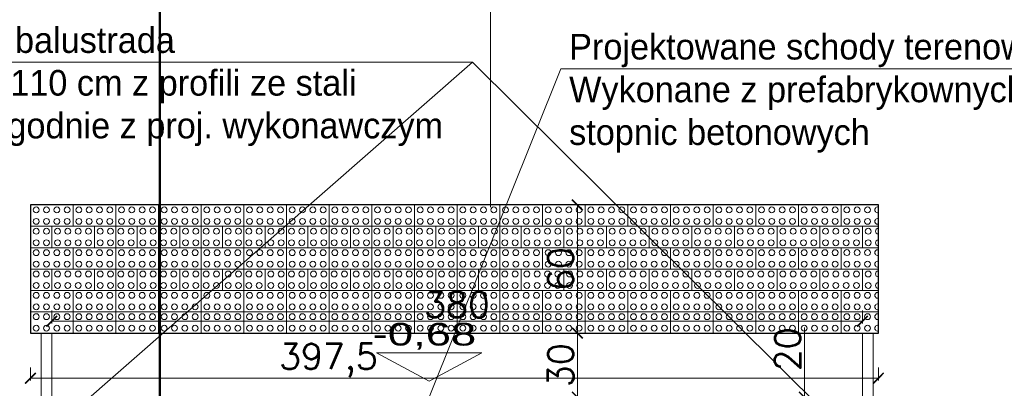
# Model space of a CAD drawing. Header units: millimetres. Extents: x -587 to 358276, y -26688 to 221215.
# Tile 178 of 256: x 10701 to 11163, y 11405 to 11577. Entities that reach past the tile are written whole.
import ezdxf
from ezdxf.lldxf.tags import DXFTag

# ---------------------------------------------------------------- set-up
doc = ezdxf.new("R2010")
doc.units = ezdxf.units.MM
doc.header["$MEASUREMENT"] = 0
for name, color, linetype, lineweight in [('l.przekrojowa', 5, 'Continuous', 30), ('l.widokowa', 140, 'Continuous', 15), ('l.wypełnien', 253, 'Continuous', 5), ('wymiarowanie', 176, 'Continuous', 9)]:
    doc.layers.add(name, color=color, linetype=linetype, lineweight=lineweight)
doc.styles.add('PROFILE', font='GOTHIC.TTF', dxfattribs={"width": 0.8})
doc.styles.add('ROMANS', font='romans')
doc.styles.add('styl2', font='simplex.shx')
tags = doc.linetypes.add('DASH', pattern=[15, 10, -5]).pattern_tags.tags
tags[6:7] = [DXFTag(74, 4), DXFTag(75, 0), DXFTag(340, '0'), DXFTag(46, 0.0), DXFTag(50, 0.0), DXFTag(44, 0.0), DXFTag(45, 0.0)]
tags[4:5] = [DXFTag(74, 4), DXFTag(75, 0), DXFTag(340, '0'), DXFTag(46, 0.0), DXFTag(50, 0.0), DXFTag(44, 0.0), DXFTag(45, 0.0)]
doc.dimstyles.new('Skala 1-50', dxfattribs={"dimtxt": 12, "dimasz": 5, "dimexe": 1, "dimexo": 1, "dimgap": 1.5, "dimtad": 1, "dimdec": 1, "dimrnd": 0.5, "dimtxsty": 'styl2', "dimblk": 'ARCHTICK', "dimcen": 5, "dimadec": 0, "dimazin": 0, "dimtfac": 1, "dimtdec": 1, "dimtmove": 1, "dimatfit": 3, "dimldrblk": 'ARCHTICK', "dimfxl": 5, "dimfxlon": 1, "dimlwd": -1, "dimlwe": -1, "dimarcsym": 0})

# ---------------------------------------------------------------- blocks, each defined once
blk = doc.blocks.new('_ArchTick')
at = {"color": 0, "linetype": 'ByBlock', "const_width": 0.15}
blk.add_lwpolyline([(-0.5, -0.5), (0.5, 0.5)], dxfattribs=at)
blk = doc.blocks.new('*D3614')
at = {"layer": 'Defpoints', "color": 0}
for p in [(11106.25, 11678.32), (11106.25, 11400.57), (9944.19, 11394.77)]:
    blk.add_point(p, dxfattribs=at)
at = {"layer": 'wymiarowanie', "color": 0}
for p, q in [((9944.19, 11673.32), (9944.19, 11679.32)), ((9944.19, 11678.32), (11106.25, 11678.32)), ((11106.25, 11673.32), (11106.25, 11679.32))]:
    blk.add_line(p, q, dxfattribs=at)
at = {"layer": 'wymiarowanie', "color": 0, "xscale": 5, "yscale": 5, "zscale": 5, "rotation": 180}
blk.add_blockref('_ArchTick', (9944.19, 11678.32), dxfattribs=at)
at = {"layer": 'wymiarowanie', "color": 0, "xscale": 5, "yscale": 5, "zscale": 5}
blk.add_blockref('_ArchTick', (11106.25, 11678.32), dxfattribs=at)
at = {"layer": 'wymiarowanie', "color": 0, "insert": (10525.22, 11686.12), "char_height": 12, "attachment_point": 5, "style": 'styl2'}
blk.add_mtext('1162', dxfattribs=at)
blk = doc.blocks.new('*D3615')
at = {"layer": 'Defpoints', "color": 0}
for p in [(11126.25, 11678.32), (11106.25, 11400.57), (11126.25, 11380.57)]:
    blk.add_point(p, dxfattribs=at)
at = {"layer": 'wymiarowanie', "color": 0}
for p, q in [((11106.25, 11673.32), (11106.25, 11679.32)), ((11106.25, 11678.32), (11126.25, 11678.32)), ((11126.25, 11673.32), (11126.25, 11679.32))]:
    blk.add_line(p, q, dxfattribs=at)
at = {"layer": 'wymiarowanie', "color": 0, "xscale": 5, "yscale": 5, "zscale": 5, "rotation": 180}
blk.add_blockref('_ArchTick', (11106.25, 11678.32), dxfattribs=at)
at = {"layer": 'wymiarowanie', "color": 0, "xscale": 5, "yscale": 5, "zscale": 5}
blk.add_blockref('_ArchTick', (11126.25, 11678.32), dxfattribs=at)
at = {"layer": 'wymiarowanie', "color": 0, "insert": (11092.88, 11686.12), "char_height": 12, "attachment_point": 5, "style": 'styl2'}
blk.add_mtext('20', dxfattribs=at)
blk = doc.blocks.new('*D3616')
at = {"layer": 'Defpoints', "color": 0}
for p in [(11251.87, 11678.32), (11251.87, 11400.57), (11126.25, 11380.57)]:
    blk.add_point(p, dxfattribs=at)
at = {"layer": 'wymiarowanie', "color": 0}
for p, q in [((11126.25, 11673.32), (11126.25, 11679.32)), ((11126.25, 11678.32), (11251.87, 11678.32)), ((11251.87, 11673.32), (11251.87, 11679.32))]:
    blk.add_line(p, q, dxfattribs=at)
at = {"layer": 'wymiarowanie', "color": 0, "xscale": 5, "yscale": 5, "zscale": 5, "rotation": 180}
blk.add_blockref('_ArchTick', (11126.25, 11678.32), dxfattribs=at)
at = {"layer": 'wymiarowanie', "color": 0, "xscale": 5, "yscale": 5, "zscale": 5}
blk.add_blockref('_ArchTick', (11251.87, 11678.32), dxfattribs=at)
at = {"layer": 'wymiarowanie', "color": 0, "insert": (11189.06, 11686.67), "char_height": 12, "attachment_point": 5, "style": 'styl2'}
blk.add_mtext('125,5', dxfattribs=at)
blk = doc.blocks.new('*D3641')
at = {"layer": 'Defpoints', "color": 0}
for p in [(11142.51, 11400.57), (11069.07, 11380.57), (11142.72, 11380.57)]:
    blk.add_point(p, dxfattribs=at)
at = {"layer": 'wymiarowanie', "color": 0}
for p, q in [((11069.07, 11400.57), (11069.07, 11433.23)), ((11074.07, 11400.57), (11068.07, 11400.57)), ((11069.07, 11400.57), (11069.07, 11380.57)), ((11074.07, 11380.57), (11068.07, 11380.57))]:
    blk.add_line(p, q, dxfattribs=at)
at = {"layer": 'wymiarowanie', "color": 0, "xscale": 5, "yscale": 5, "zscale": 5}
for p, rotation in [((11069.07, 11400.57), 90), ((11069.07, 11380.57), -90.00000000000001)]:
    blk.add_blockref('_ArchTick', p, dxfattribs=dict(at, rotation=rotation))
at = {"layer": 'wymiarowanie', "color": 0, "insert": (11061.26, 11422.99), "char_height": 12, "attachment_point": 5, "rotation": 90, "style": 'styl2'}
blk.add_mtext('20', dxfattribs=at)
blk = doc.blocks.new('*D4921')
at = {"layer": 'Defpoints', "color": 0}
for p in [(10716.25, 11450.57), (11096.25, 11450.57), (11096.25, 11436.11)]:
    blk.add_point(p, dxfattribs=at)
at = {"layer": 'wymiarowanie', "color": 0}
for p, q in [((10716.25, 11441.11), (10716.25, 11435.11)), ((11096.25, 11441.11), (11096.25, 11435.11)), ((10716.25, 11436.11), (11096.25, 11436.11))]:
    blk.add_line(p, q, dxfattribs=at)
at = {"layer": 'wymiarowanie', "color": 0, "xscale": 5, "yscale": 5, "zscale": 5, "rotation": 180}
blk.add_blockref('_ArchTick', (10716.25, 11436.11), dxfattribs=at)
at = {"layer": 'wymiarowanie', "color": 0, "xscale": 5, "yscale": 5, "zscale": 5}
blk.add_blockref('_ArchTick', (11096.25, 11436.11), dxfattribs=at)
at = {"layer": 'wymiarowanie', "color": 0, "insert": (10906.25, 11443.91), "char_height": 12, "attachment_point": 5, "style": 'styl2'}
blk.add_mtext('380', dxfattribs=at)
blk = doc.blocks.new('*D4923')
at = {"layer": 'Defpoints', "color": 0}
for p in [(10973.64, 11430.57), (10962.67, 11400.57), (10975.76, 11400.57)]:
    blk.add_point(p, dxfattribs=at)
at = {"layer": 'wymiarowanie', "color": 0}
for p, q in [((10967.67, 11430.57), (10961.67, 11430.57)), ((10962.67, 11430.57), (10962.67, 11400.57)), ((10967.67, 11400.57), (10961.67, 11400.57))]:
    blk.add_line(p, q, dxfattribs=at)
at = {"layer": 'wymiarowanie', "color": 0, "xscale": 5, "yscale": 5, "zscale": 5}
for p, rotation in [((10962.67, 11430.57), 90), ((10962.67, 11400.57), 270)]:
    blk.add_blockref('_ArchTick', p, dxfattribs=dict(at, rotation=rotation))
at = {"layer": 'wymiarowanie', "color": 0, "insert": (10954.87, 11415.57), "char_height": 12, "attachment_point": 5, "rotation": 90, "style": 'styl2'}
blk.add_mtext('30', dxfattribs=at)
blk = doc.blocks.new('kostka integracyjna')
at = {"layer": 'l.wypełnien', "color": 252}
blk.add_lwpolyline([(337945.36, 214964.05), (337965.36, 214964.05), (337965.36, 214974.05), (337945.36, 214974.05), (337945.36, 214964.05)], dxfattribs=at)
for centre in [(337948.11, 214971.73), (337952.91, 214971.73), (337957.81, 214971.73), (337962.6, 214971.73), (337948.11, 214966.36), (337952.91, 214966.36), (337957.81, 214966.36), (337962.6, 214966.36)]:
    blk.add_circle(centre, 1.38, dxfattribs=at)
blk = doc.blocks.new('*D4971')
at = {"layer": 'Defpoints', "color": 0}
for p in [(10962.67, 11490.57), (10973.64, 11490.57), (10973.64, 11430.57)]:
    blk.add_point(p, dxfattribs=at)
at = {"layer": 'wymiarowanie', "color": 0}
for p, q in [((10967.67, 11490.57), (10961.67, 11490.57)), ((10962.67, 11430.57), (10962.67, 11490.57)), ((10967.67, 11430.57), (10961.67, 11430.57))]:
    blk.add_line(p, q, dxfattribs=at)
at = {"layer": 'wymiarowanie', "color": 0, "xscale": 5, "yscale": 5, "zscale": 5}
for p, rotation in [((10962.67, 11490.57), 90), ((10962.67, 11430.57), 270)]:
    blk.add_blockref('_ArchTick', p, dxfattribs=dict(at, rotation=rotation))
at = {"layer": 'wymiarowanie', "color": 0, "insert": (10954.87, 11460.57), "char_height": 12, "attachment_point": 5, "rotation": 90, "style": 'styl2'}
blk.add_mtext('60', dxfattribs=at)
blk = doc.blocks.new('*D4972')
at = {"layer": 'Defpoints', "color": 0}
for p in [(10706.25, 11490.57), (11103.75, 11490.57), (11103.75, 11409.46)]:
    blk.add_point(p, dxfattribs=at)
at = {"layer": 'wymiarowanie', "color": 0}
for p, q in [((10706.25, 11414.46), (10706.25, 11408.46)), ((11103.75, 11414.46), (11103.75, 11408.46)), ((10706.25, 11409.46), (11103.75, 11409.46))]:
    blk.add_line(p, q, dxfattribs=at)
at = {"layer": 'wymiarowanie', "color": 0, "xscale": 5, "yscale": 5, "zscale": 5, "rotation": 180}
blk.add_blockref('_ArchTick', (10706.25, 11409.46), dxfattribs=at)
at = {"layer": 'wymiarowanie', "color": 0, "xscale": 5, "yscale": 5, "zscale": 5}
blk.add_blockref('_ArchTick', (11103.75, 11409.46), dxfattribs=at)
at = {"layer": 'wymiarowanie', "color": 0, "insert": (10845.97, 11417.81), "char_height": 12, "attachment_point": 5, "style": 'styl2'}
blk.add_mtext('397,5', dxfattribs=at)

msp = doc.modelspace()

# ---------------------------------------------------------------- linework, layer by layer
at = {"color": 1}
msp.add_lwpolyline([(10766.95, 11484.8), (10766.95, 11584.8)], dxfattribs=at)
at = {"layer": 'l.przekrojowa'}
msp.add_lwpolyline([(10706.25, 11430.57), (11103.75, 11430.57), (11103.75, 11490.57), (10706.25, 11490.57)], close=True, dxfattribs=at)
at = {"layer": 'l.widokowa', "color": 7}
for points in [[(10711.25, 11430.57), (10711.25, 11115.57)], [(10711.25, 11430.57), (10716.25, 11430.57)], [(10716.25, 11430.57), (10716.25, 11110.57)], [(11096.25, 11430.57), (11096.25, 11265.57)], [(11101.25, 11430.57), (11096.25, 11430.57)], [(11101.25, 11430.57), (11101.25, 11265.57)]]:
    msp.add_lwpolyline(points, dxfattribs=at)
at = {"layer": 'l.wypełnien', "color": 252}
for points in [[(11086.25, 11480.57), (11103.75, 11480.57), (11103.75, 11490.57), (11086.25, 11490.57), (11086.25, 11480.57)], [(10716.25, 11480.57), (10706.25, 11480.57), (10706.25, 11470.57)], [(10756.25, 11480.57), (10746.25, 11480.57), (10746.25, 11470.57)], [(10776.25, 11480.57), (10766.25, 11480.57), (10766.25, 11470.57)], [(10796.25, 11480.57), (10786.25, 11480.57), (10786.25, 11470.57)], [(10816.25, 11480.57), (10806.25, 11480.57), (10806.25, 11470.57)], [(10836.25, 11480.57), (10826.25, 11480.57), (10826.25, 11470.57)], [(10856.25, 11480.57), (10846.25, 11480.57), (10846.25, 11470.57)], [(10876.25, 11480.57), (10866.25, 11480.57), (10866.25, 11470.57)], [(10896.25, 11480.57), (10886.25, 11480.57), (10886.25, 11470.57)], [(10916.25, 11480.57), (10906.25, 11480.57), (10906.25, 11470.57)], [(10936.25, 11480.57), (10926.25, 11480.57), (10926.25, 11470.57)], [(11086.25, 11480.57), (11076.25, 11480.57), (11076.25, 11470.57)], [(10706.25, 11470.57), (10716.25, 11470.57)], [(10706.25, 11470.57), (10716.25, 11470.57)], [(10726.25, 11470.57), (10736.25, 11470.57)], [(10746.25, 11470.57), (10756.25, 11470.57)], [(10766.25, 11470.57), (10776.25, 11470.57)], [(10786.25, 11470.57), (10796.25, 11470.57)], [(10806.25, 11470.57), (10816.25, 11470.57)], [(10826.25, 11470.57), (10836.25, 11470.57)], [(10846.25, 11470.57), (10856.25, 11470.57)], [(10866.25, 11470.57), (10876.25, 11470.57)], [(10886.25, 11470.57), (10896.25, 11470.57)], [(10906.25, 11470.57), (10916.25, 11470.57)], [(10926.25, 11470.57), (10936.25, 11470.57)], [(11076.25, 11470.57), (11086.25, 11470.57)], [(11086.25, 11460.57), (11103.75, 11460.57), (11103.75, 11470.57), (11086.25, 11470.57), (11086.25, 11460.57)], [(10716.25, 11460.57), (10706.25, 11460.57), (10706.25, 11450.57)], [(10756.25, 11460.57), (10746.25, 11460.57), (10746.25, 11450.57)], [(10776.25, 11460.57), (10766.25, 11460.57), (10766.25, 11450.57)], [(10796.25, 11460.57), (10786.25, 11460.57), (10786.25, 11450.57)], [(10816.25, 11460.57), (10806.25, 11460.57), (10806.25, 11450.57)], [(10836.25, 11460.57), (10826.25, 11460.57), (10826.25, 11450.57)], [(10856.25, 11460.57), (10846.25, 11460.57), (10846.25, 11450.57)], [(10876.25, 11460.57), (10866.25, 11460.57), (10866.25, 11450.57)], [(10896.25, 11460.57), (10886.25, 11460.57), (10886.25, 11450.57)], [(10916.25, 11460.57), (10906.25, 11460.57), (10906.25, 11450.57)], [(10936.25, 11460.57), (10926.25, 11460.57), (10926.25, 11450.57)], [(10706.25, 11450.57), (10716.25, 11450.57)], [(10706.25, 11450.57), (10716.25, 11450.57)], [(10726.25, 11450.57), (10736.25, 11450.57)], [(10746.25, 11450.57), (10756.25, 11450.57)], [(10766.25, 11450.57), (10776.25, 11450.57)], [(10786.25, 11450.57), (10796.25, 11450.57)], [(10806.25, 11450.57), (10816.25, 11450.57)], [(10826.25, 11450.57), (10836.25, 11450.57)], [(10846.25, 11450.57), (10856.25, 11450.57)], [(10866.25, 11450.57), (10876.25, 11450.57)], [(10886.25, 11450.57), (10896.25, 11450.57)], [(10906.25, 11450.57), (10916.25, 11450.57)], [(10926.25, 11450.57), (10936.25, 11450.57)], [(11103.75, 11450.57), (11086.25, 11450.57), (11086.25, 11440.57)], [(11086.25, 11440.57), (11103.75, 11440.57)], [(11103.75, 11440.57), (11086.25, 11440.57), (11086.25, 11430.57)], [(11086.25, 11430.57), (11103.75, 11430.57)]]:
    msp.add_lwpolyline(points, dxfattribs=at)
for centre in [(11089.01, 11488.26), (11093.8, 11488.26), (11098.7, 11488.26), (11089.01, 11482.88), (11093.8, 11482.88), (11098.7, 11482.88), (10709.01, 11478.26), (10713.8, 11478.26), (11099.01, 11478.26), (10709.01, 11472.88), (10713.8, 11472.88), (11099.01, 11472.88), (11089.01, 11468.26), (11093.8, 11468.26), (11098.7, 11468.26), (11089.01, 11462.88), (11093.8, 11462.88), (11098.7, 11462.88), (10709.01, 11458.26), (10713.8, 11458.26), (11099.01, 11458.26), (10709.01, 11452.88), (10713.8, 11452.88), (11099.01, 11452.88), (11089.01, 11448.26), (11093.8, 11448.26), (11098.7, 11448.26), (11089.01, 11442.88), (11093.8, 11442.88), (11098.7, 11442.88), (11089.01, 11438.26), (11093.8, 11438.26), (11098.7, 11438.26), (11089.01, 11432.88), (11093.8, 11432.88), (11098.7, 11432.88)]:
    msp.add_circle(centre, 1.38, dxfattribs=at)
for centre, start, end in [((11103.5, 11488.26), 79.3473, 280.6527), ((11103.5, 11482.88), 79.3473, 280.6527), ((11103.8, 11478.26), 92.1996, 267.8004), ((11103.8, 11472.88), 92.1996, 267.8004), ((11103.5, 11468.26), 79.3473, 280.6527), ((11103.5, 11462.88), 79.3473, 280.6527), ((11103.8, 11458.26), 92.1996, 267.8004), ((11103.8, 11452.88), 92.1996, 267.8004), ((11103.5, 11448.26), 79.3473, 280.6527), ((11103.5, 11442.88), 79.3473, 280.6527), ((11103.5, 11438.26), 79.3473, 280.6527), ((11103.5, 11432.88), 79.3473, 280.6527)]:
    msp.add_arc(centre, 1.38, start, end, dxfattribs=at)
at = {"layer": 'wymiarowanie'}
for p, q in [((10921.94, 11489.56), (10921.94, 11639.8)), ((10593.53, 11557.41), (10913.49, 11557.41)), ((10913.49, 11557.41), (10716.25, 11384.88)), ((10913.49, 11557.41), (11096.25, 11376.45)), ((10893.22, 11400.57), (10954.98, 11554.32)), ((10954.98, 11554.32), (11218.64, 11554.32))]:
    msp.add_line(p, q, dxfattribs=at)
at = {"layer": 'wymiarowanie', "color": 1, "linetype": 'DASH', "ltscale": 2.5, "const_width": 1}
msp.add_lwpolyline([(10316.23, 10983.42), (10766.95, 10983.42), (10766.95, 11584.8)], dxfattribs=at)
at = {"layer": 'wymiarowanie', "linetype": 'ByBlock'}
msp.add_lwpolyline([(10893.22, 11408.02), (10917.93, 11421.31), (10868.5, 11421.31)], close=True, dxfattribs=at)

# ---------------------------------------------------------------- block references
at = {"layer": 'wymiarowanie'}
for p in [(-327239.11, -203483.48), (-327219.11, -203483.48), (-327199.11, -203483.48), (-327179.11, -203483.48), (-327159.11, -203483.48), (-327139.11, -203483.48), (-327119.11, -203483.48), (-327099.11, -203483.48), (-327079.11, -203483.48), (-327059.11, -203483.48), (-327039.11, -203483.48), (-327019.11, -203483.48), (-326999.11, -203483.48), (-326979.11, -203483.48), (-326959.11, -203483.48), (-326939.11, -203483.48), (-326919.11, -203483.48), (-326899.11, -203483.48), (-326879.11, -203483.48), (-327229.11, -203493.48), (-327209.11, -203493.48), (-327189.11, -203493.48), (-327169.11, -203493.48), (-327149.11, -203493.48), (-327129.11, -203493.48), (-327109.11, -203493.48), (-327089.11, -203493.48), (-327069.11, -203493.48), (-327049.11, -203493.48), (-327029.11, -203493.48), (-327009.11, -203493.48), (-326989.11, -203493.48), (-326969.11, -203493.48), (-326949.11, -203493.48), (-326929.11, -203493.48), (-326909.11, -203493.48), (-326889.11, -203493.48), (-326869.11, -203493.48), (-327239.11, -203503.48), (-327219.11, -203503.48), (-327199.11, -203503.48), (-327179.11, -203503.48), (-327159.11, -203503.48), (-327139.11, -203503.48), (-327119.11, -203503.48), (-327099.11, -203503.48), (-327079.11, -203503.48), (-327059.11, -203503.48), (-327039.11, -203503.48), (-327019.11, -203503.48), (-326999.11, -203503.48), (-326979.11, -203503.48), (-326959.11, -203503.48), (-326939.11, -203503.48), (-326919.11, -203503.48), (-326899.11, -203503.48), (-326879.11, -203503.48), (-327229.11, -203513.48), (-327209.11, -203513.48), (-327189.11, -203513.48), (-327169.11, -203513.48), (-327149.11, -203513.48), (-327129.11, -203513.48), (-327109.11, -203513.48), (-327089.11, -203513.48), (-327069.11, -203513.48), (-327049.11, -203513.48), (-327029.11, -203513.48), (-327009.11, -203513.48), (-326989.11, -203513.48), (-326969.11, -203513.48), (-326949.11, -203513.48), (-326929.11, -203513.48), (-326909.11, -203513.48), (-326889.11, -203513.48), (-326869.11, -203513.48), (-327239.11, -203523.48), (-327219.11, -203523.48), (-327199.11, -203523.48), (-327179.11, -203523.48), (-327159.11, -203523.48), (-327139.11, -203523.48), (-327119.11, -203523.48), (-327099.11, -203523.48), (-327079.11, -203523.48), (-327059.11, -203523.48), (-327039.11, -203523.48), (-327019.11, -203523.48), (-326999.11, -203523.48), (-326979.11, -203523.48), (-326959.11, -203523.48), (-326939.11, -203523.48), (-326919.11, -203523.48), (-326899.11, -203523.48), (-326879.11, -203523.48), (-327239.11, -203533.48), (-327219.11, -203533.48), (-327199.11, -203533.48), (-327179.11, -203533.48), (-327159.11, -203533.48), (-327139.11, -203533.48), (-327119.11, -203533.48), (-327099.11, -203533.48), (-327079.11, -203533.48), (-327059.11, -203533.48), (-327039.11, -203533.48), (-327019.11, -203533.48), (-326999.11, -203533.48), (-326979.11, -203533.48), (-326959.11, -203533.48), (-326939.11, -203533.48), (-326919.11, -203533.48), (-326899.11, -203533.48), (-326879.11, -203533.48)]:
    msp.add_blockref('kostka integracyjna', p, dxfattribs=at)

# ---------------------------------------------------------------- texts
at = {"layer": 'wymiarowanie', "style": 'PROFILE', "width": 1.5}
msp.add_text('-0,68', height=10.612, dxfattribs=at).set_placement((10866.74, 11424.76))
at = {"layer": 'wymiarowanie', "color": 6, "linetype": 'Continuous', "char_height": 12, "width": 327.6277, "attachment_point": 3, "style": 'ROMANS'}
for s, insert in [('\\pxql;{\\fCentury Gothic|b0|i0|c238|p0;\\C256;Projektowana balustrada \\Pschodowa h= 110 cm z profili ze stali nierdzewnej zgodnie z proj. wykonawczym\\P\\P }', (10924.99, 11573.76)), ('\\pxql;{\\fCentury Gothic|b0|i0|c238|p0;\\C256;Projektowane schody terenowe\\PWykonane z prefabrykownych \\Pstopnic betonowych\\P\\P }', (11286.44, 11570.67))]:
    msp.add_mtext(s, dxfattribs=dict(at, insert=insert))

# ---------------------------------------------------------------- dimensions: what is measured, and where the dimension line sits
at = {"layer": 'wymiarowanie'}
for base, p1, p2, picture, middle in [((11106.25, 11678.32), (9944.19, 11394.77), (11106.25, 11400.57), '*D3614', (10525.22, 11686.12)), ((11251.87, 11678.32), (11126.25, 11380.57), (11251.87, 11400.57), '*D3616', (11189.06, 11686.67)), ((11096.25, 11436.11), (10716.25, 11450.57), (11096.25, 11450.57), '*D4921', (10906.25, 11443.91))]:
    dim = msp.add_linear_dim(base=base, p1=p1, p2=p2, dimstyle='Skala 1-50', dxfattribs=at)
    dim.commit()
    dim.dimension.update_dxf_attribs({"geometry": picture, "text_midpoint": middle})
for base, p1, p2, picture, middle in [((11126.25, 11678.32), (11106.25, 11400.57), (11126.25, 11380.57), '*D3615', (11092.88, 11678.32)), ((11103.75, 11409.46), (10706.25, 11490.57), (11103.75, 11490.57), '*D4972', (10845.97, 11409.46))]:
    dim = msp.add_linear_dim(base=base, p1=p1, p2=p2, dimstyle='Skala 1-50', dxfattribs=at)
    dim.commit()
    dim.dimension.update_dxf_attribs({"geometry": picture, "text_midpoint": middle, "dimtype": 160})
for base, p2, picture, middle in [((10962.67, 11490.57), (10973.64, 11490.57), '*D4971', (10954.87, 11460.57)), ((10962.67, 11400.57), (10975.76, 11400.57), '*D4923', (10954.87, 11415.57))]:
    dim = msp.add_linear_dim(base=base, p1=(10973.64, 11430.57), p2=p2, angle=90, dimstyle='Skala 1-50', dxfattribs=at)
    dim.commit()
    dim.dimension.update_dxf_attribs({"geometry": picture, "text_midpoint": middle})
dim = msp.add_linear_dim(base=(11069.07, 11380.57), p1=(11142.51, 11400.57), p2=(11142.72, 11380.57), angle=90, dimstyle='Skala 1-50', dxfattribs=at)
dim.commit()
dim.dimension.update_dxf_attribs({"geometry": '*D3641', "text_midpoint": (11069.07, 11422.99), "dimtype": 160})

doc.saveas('drawing.dxf')
